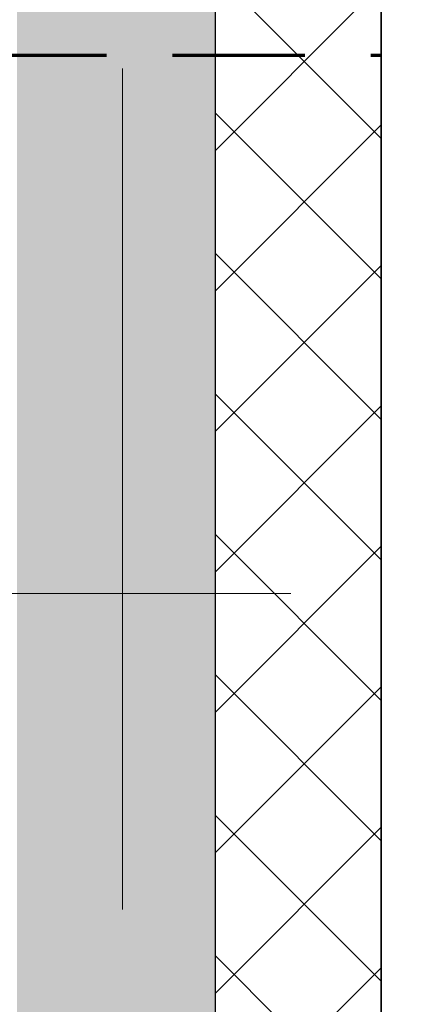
# Model space of a CAD drawing. Header units: millimetres. Extents: x -2180 to 91692, y -6418 to 21859.
# Tile 117 of 256: x 35845 to 36423, y 3879 to 5367. Entities that reach past the tile are written whole.
import ezdxf

# ---------------------------------------------------------------- set-up
doc = ezdxf.new("R2010")
doc.units = ezdxf.units.MM
doc.linetypes.add('EST_Dash_2_1_', pattern=[300, 200, -100])
doc.linetypes.add('Grid Line 1_2_', pattern=[2222.5, 1270, -317.5, 317.5, -317.5])
for name, color, linetype, lineweight in [('Common Edges', 7, 'Continuous', 9), ('Grids-1', 7, 'Grid Line 1_2_', 9), ('Walls-1', 7, 'Continuous', 25)]:
    doc.layers.add(name, color=color, linetype=linetype, lineweight=lineweight)
for name, color, linetype, lineweight, true_color in [('Cut Pattern-1', 7, 'Continuous', 9, 0x787878), ('Cut Pattern-4', 9, 'Continuous', 9, 0x808080), ('SMA_Tuletõkkesektsioon', 1, 'EST_Dash_2_1_', 70, 0xff0000)]:
    doc.layers.add(name, color=color, linetype=linetype, lineweight=lineweight, true_color=true_color)

msp = doc.modelspace()

# ---------------------------------------------------------------- hatches: boundary and pattern name
at = {"layer": 'Cut Pattern-1'}
msp.add_hatch(color=256, dxfattribs=at).paths.add_polyline_path([(35858.5, -363.6), (36140.5, -363.6), (36140.5, 7522.8), (35840.5, 7522.8), (35840.5, -363.6)], flags=0)
at = {"layer": 'Cut Pattern-4'}
h = msp.add_hatch(dxfattribs=at)
h.set_pattern_fill('FP_2', color=256, style=0, pattern_type=2)
h.set_pattern_definition([(45, (0, 0), (-106.066, 106.066), []), (135, (0, 0), (-106.066, -106.066), [])])
h.paths.add_polyline_path([(36169.4, -363.6), (36390.5, -363.6), (36390.5, 7522.8), (36140.5, 7522.8), (36140.5, -363.6)], flags=0)

# ---------------------------------------------------------------- linework, layer by layer
at = {"layer": 'Common Edges'}
msp.add_line((36390.5, 7773.8), (36390.5, -614.6), dxfattribs=at)
at = {"layer": 'Grids-1'}
for p, q in [((36000, 18627.8), (36000, 1154.9)), ((34984.4, 4500), (37484.4, 4500))]:
    msp.add_line(p, q, dxfattribs=at)
at = {"layer": 'SMA_Tuletõkkesektsioon'}
msp.add_line((30075.6, 5313.1), (36391.5, 5313.1), dxfattribs=at)
at = {"layer": 'Walls-1'}
for p, q in [((36391.5, -614.6), (36391.5, 7773.8)), ((36140.5, -363.6), (36140.5, 7522.8))]:
    msp.add_line(p, q, dxfattribs=at)

doc.saveas('drawing.dxf')
